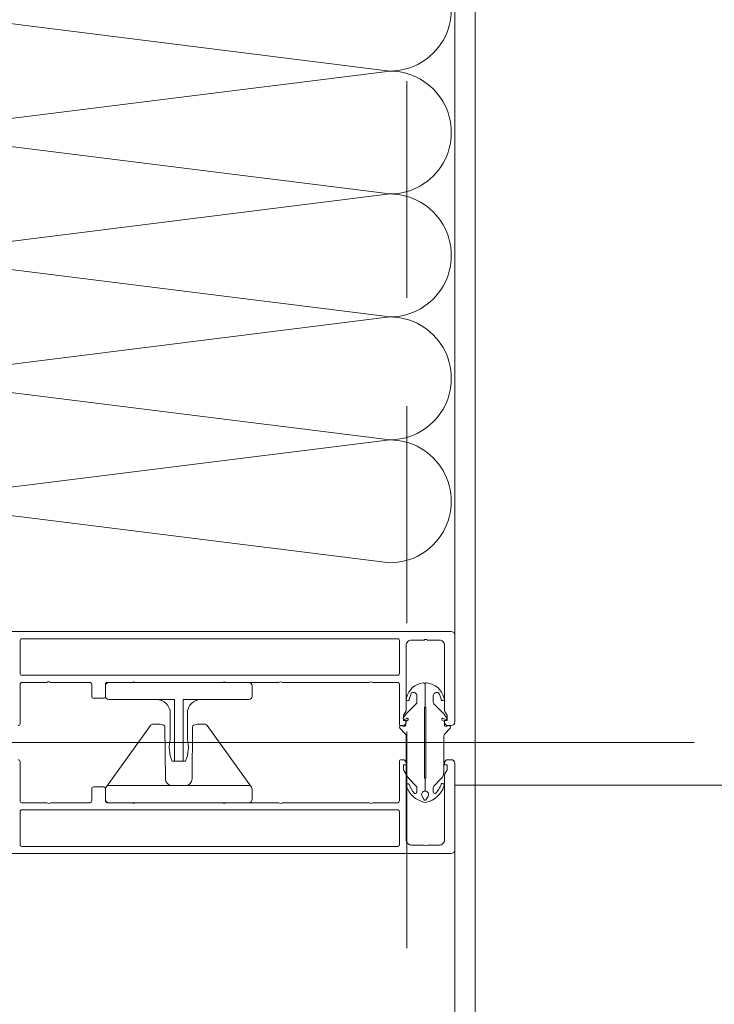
# Model space of a CAD drawing. Header units: millimetres. Extents: x 213386 to 459888, y 74252 to 208052.
# Tile 239 of 256: x 373143 to 373347, y 191731 to 192019. Entities that reach past the tile are written whole.
import ezdxf

# ---------------------------------------------------------------- set-up
doc = ezdxf.new("R2010")
doc.units = ezdxf.units.MM
doc.linetypes.add('ČÁRKOVANÁ', pattern=[19.05, 12.7, -6.35])
doc.layers.get('Defpoints').update_dxf_attribs({"color": 255, "lineweight": 0})
doc.layers.add('FASÁDA DETAILNÍ', color=255, linetype='Continuous', lineweight=0)
doc.layers.add('NOVA', color=255, linetype='Continuous', lineweight=0)
doc.styles.add('CS-ROMANS', font='romans.shx', dxfattribs={"width": 0.75, "oblique": 5})
doc.dimstyles.new('A_KÓTA_50', dxfattribs={"dimtxt": 110, "dimasz": 2, "dimexe": 100, "dimexo": 1500, "dimgap": 40, "dimtad": 1, "dimrnd": 1, "dimdsep": 46, "dimtxsty": 'CS-ROMANS', "dimblk": 'KOT_CARA20', "dimcen": 45, "dimse1": 1, "dimse2": 1, "dimclrd": 256, "dimclre": 256, "dimclrt": 256, "dimadec": 0, "dimazin": 0, "dimtfac": 1, "dimtix": 1, "dimtmove": 2, "dimatfit": 3, "dimldrblk": 'OBLIQUE', "dimfxl": 100, "dimtolj": 1, "dimarcsym": 0})

# ---------------------------------------------------------------- blocks, each defined once
blk = doc.blocks.new('*U4004')
for points in [[(1, 0, 0.414243), (1.1, 0.1), (1, 0.9, -1.0001), (1.2, 0.9), (1.1, 0.1, 0.414228), (1.2, 0, 0.414228)], [(1.2, 0, 0.414243), (1.3, 0.1), (1.2, 0.9, -1.0001), (1.4, 0.9), (1.3, 0.1, 0.414228), (1.4, 0, 0.414228)], [(1.4, 0, 0.414243), (1.5, 0.1), (1.4, 0.9, -1.0001), (1.6, 0.9), (1.5, 0.1, 0.414228), (1.6, 0, 0.414228)], [(1.6, 0, 0.414243), (1.7, 0.1), (1.6, 0.9, -1.0001), (1.8, 0.9), (1.7, 0.1, 0.414228), (1.8, 0, 0.414228)], [(1.8, 0, 0.414243), (1.9, 0.1), (1.8001, 0.9, -1.0001), (2, 0.9), (1.9001, 0.1, 0.414228), (2, 0, 0.414228)]]:
    blk.add_lwpolyline(points, format="xyb")
blk = doc.blocks.new('236134_0100_s_v')
for points in [[(22.8, -23), (22.8, -5), (42, -5, 0.414214), (43, -4), (43, -1, 0.414214), (42, 0), (1, 0, 0.414214), (0, -1), (0, -4, 0.414214), (1, -5), (20.2, -5), (20.2, -23)], [(15, -5, -0.414214), (19, -9), (19, -16.57, 0.165764), (19.53, -23), (23.47, -23, 0.165764), (24, -16.57), (24, -9, -0.414214), (28, -5)]]:
    blk.add_lwpolyline(points, format="xyb")
blk = doc.blocks.new('236134_0200_s_v')
for points in [[(19.58, 5, -0.41166), (17.58, 6.98), (17.45, 22.25, 0.344217), (17.07, 22.73), (16, 23), (14, 23, 0.240828), (13.19, 22.59), (0.19, 4.59)], [(23.42, 5, 0.41166), (25.42, 6.98), (25.55, 22.25, -0.344217), (25.93, 22.73), (27, 23), (29, 23, -0.240828), (29.81, 22.59), (42.81, 4.59)]]:
    blk.add_lwpolyline(points, format="xyb")
blk.add_lwpolyline([(42, 5), (1, 5, 0.414214), (0, 4), (0, 1, 0.414214), (1, 0), (42, 0, 0.414214), (43, 1), (43, 4, 0.414214)], format="xyb", close=True)
blk = doc.blocks.new('244748_a')
blk.add_lwpolyline([(8.32, -1.69, 0.082248), (6.34, -0.9, -1.09695), (6.94, -0.1, -0.315353), (11.26, -5.15, -0.480529), (10.87, -5.64), (4.27, -5.64), (4.08, -5.45), (-16.53, -5.45), (-16.72, -5.64), (-20.43, -5.64, 0.574019), (-21.93, -4.78), (-22.99, -5.4, 0.524827), (-22.99, -5.9), (-21.93, -6.52, 0.574021), (-20.43, -5.66), (-16.72, -5.66), (-16.53, -5.85), (4.08, -5.85), (4.27, -5.66), (10.87, -5.66, -0.480529), (11.26, -6.15, -0.326229), (6.88, -11.09, -1.09695), (6.28, -10.3, 0.081457), (8.32, -9.61, 0.599203), (7.48, -8.05), (5.52, -8.05, 0.198965), (5.17, -8.2), (2.22, -11.15), (0.93, -12.01, -0.738038), (0.51, -11.62), (0.87, -11, 1), (0.35, -10.7), (0, -11.3), (-0.98, -11.3, 0.619205), (-1.45, -12.06), (-1.28, -12.43, -0.808139), (-2.04, -13.04), (-3.63, -11.44, 0.198906), (-4.34, -11.15), (-14.99, -11.15, -0.198936), (-16.76, -10.42), (-18.98, -8.2, 0.198942), (-19.33, -8.05), (-20.67, -8.05, 0.500217), (-21.09, -8.73, 0.122037), (-18.5, -10.27, -1.093735), (-19.1, -11.07, -0.240768), (-23.7, -6.07, -0.106226), (-23.7, -5.23, -0.256232), (-19, -0.13, -1.093735), (-18.4, -0.92, 0.116856), (-21.09, -2.57, 0.500217), (-20.67, -3.25), (-19.33, -3.25, 0.198942), (-18.98, -3.1), (-16.75, -0.88, -0.198936), (-14.99, -0.15), (-4.34, -0.15, 0.198907), (-3.63, 0.14), (-2.04, 1.74, -0.808139), (-1.28, 1.13), (-1.45, 0.76, 0.619205), (-0.98, 0), (0, 0), (0.35, -0.6, 1), (0.87, -0.3), (0.51, 0.32, -0.738038), (0.93, 0.71), (2.22, -0.15), (5.17, -3.1, 0.198965), (5.52, -3.25), (7.48, -3.25, 0.599203)], format="xyb", close=True)
blk = doc.blocks.new('A$C29162560')
at = {"layer": 'FASÁDA DETAILNÍ'}
for p, q in [((-635.88, -10125), (-961.57, -10125)), ((-635.88, -10125), (-961.57, -10125)), ((-706, -10156.5), (-706, -12056.25))]:
    blk.add_line(p, q, dxfattribs=at)
at = {"layer": 'FASÁDA DETAILNÍ', "linetype": 'ČÁRKOVANÁ', "ltscale": 5}
blk.add_lwpolyline([(25420, -21520), (-720, -21520), (-720, 1720), (25420, 1720)], close=True, dxfattribs=at)
at = {"layer": 'FASÁDA DETAILNÍ'}
blk.add_lwpolyline([(25400, -21500), (-700, -21500), (-700, 1700), (25400, 1700)], close=True, dxfattribs=at)
blk.add_lwpolyline([(-706, -10093.5), (-706, -9706.5)], dxfattribs=at)
for points in [[(-833.8, -10120, 0.414214), (-833.3, -10119.5), (-833.3, -10107.9, -0.414214), (-832.8, -10107.4), (-825.4, -10107.4, -0.399985), (-824.4, -10107.4), (-812.8, -10107.4, -0.414214), (-812.3, -10107.9), (-812.3, -10111.5, 0.414214), (-811.8, -10112), (-808.8, -10112, 0.414214), (-808.3, -10111.5), (-808.3, -10107.9, -0.414214), (-807.8, -10107.4), (-800.5, -10107.4, -0.38324), (-799.5, -10107.4), (-774, -10107.4, -0.38324), (-773, -10107.4), (-757.5, -10107.4, -0.38324), (-756.5, -10107.4), (-731, -10107.4, -0.38324), (-730, -10107.4), (-722.7, -10107.4, -0.414214), (-722.2, -10107.9), (-722.2, -10119.5, 0.414214), (-721.7, -10120), (-721.2, -10120, 0.414214), (-720.2, -10119), (-720.2, -10118.5), (-721, -10118.5), (-721, -10117), (-720.33, -10115.85, 0.116937), (-720.2, -10115.35), (-720.2, -10096.49, -0.414232), (-718.7, -10094.99), (-714.99, -10094.99, -0.399985), (-713.99, -10094.99), (-710.5, -10094.99, -0.414232), (-709, -10096.49), (-709, -10115.35, 0.116937), (-708.87, -10115.85), (-708.2, -10117), (-708.2, -10118.5), (-709, -10118.5), (-709, -10119, 0.414214), (-708, -10120), (-707, -10120, 0.414214), (-706, -10119), (-706, -10093.5, 0.414214), (-707, -10092.5), (-707, -10092.5), (-855.5, -10092.5, 0.414214)], [(-833.8, -10120, 0.414214), (-833.3, -10119.5), (-833.3, -10107.9, -0.414214), (-832.8, -10107.4), (-825.4, -10107.4, -0.399985), (-824.4, -10107.4), (-812.8, -10107.4, -0.414214), (-812.3, -10107.9), (-812.3, -10111.5, 0.414214), (-811.8, -10112), (-808.8, -10112, 0.414214), (-808.3, -10111.5), (-808.3, -10107.9, -0.414214), (-807.8, -10107.4), (-800.5, -10107.4, -0.38324), (-799.5, -10107.4), (-774, -10107.4, -0.38324), (-773, -10107.4), (-757.5, -10107.4, -0.38324), (-756.5, -10107.4), (-731, -10107.4, -0.38324), (-730, -10107.4), (-722.7, -10107.4, -0.414214), (-722.2, -10107.9), (-722.2, -10119.5, 0.414214), (-721.7, -10120), (-721.2, -10120, 0.414214), (-720.2, -10119), (-720.2, -10118.5), (-721, -10118.5), (-721, -10117), (-720.33, -10115.85, 0.116937), (-720.2, -10115.35), (-720.2, -10096.49, -0.414232), (-718.7, -10094.99), (-714.99, -10094.99, -0.399985), (-713.99, -10094.99), (-710.5, -10094.99, -0.414232), (-709, -10096.49), (-709, -10115.35, 0.116937), (-708.87, -10115.85), (-708.2, -10117), (-708.2, -10118.5), (-709, -10118.5), (-709, -10119, 0.414214), (-708, -10120), (-707, -10120, 0.414214), (-706, -10119), (-706, -10093.5, 0.414214), (-707, -10092.5), (-707, -10092.5), (-855.5, -10092.5, 0.414214)], [(-833.8, -10130, -0.414214), (-833.3, -10130.5), (-833.3, -10142.1, 0.414214), (-832.8, -10142.6), (-825.4, -10142.6, 0.399985), (-824.4, -10142.6), (-812.8, -10142.6, 0.414214), (-812.3, -10142.1), (-812.3, -10138.5, -0.414214), (-811.8, -10138), (-808.8, -10138, -0.414214), (-808.3, -10138.5), (-808.3, -10142.1, 0.414214), (-807.8, -10142.6), (-800.5, -10142.6, 0.38324), (-799.5, -10142.6), (-774, -10142.6, 0.38324), (-773, -10142.6), (-757.5, -10142.6, 0.38324), (-756.5, -10142.6), (-731, -10142.6, 0.38324), (-730, -10142.6), (-722.7, -10142.6, 0.414214), (-722.2, -10142.1), (-722.2, -10130.5, -0.414214), (-721.7, -10130), (-721.2, -10130, -0.414214), (-720.2, -10131), (-720.2, -10131.5), (-721, -10131.5), (-721, -10133), (-720.33, -10134.15, -0.116937), (-720.2, -10134.65), (-720.2, -10153.51, 0.414232), (-718.7, -10155.01), (-714.99, -10155.01, 0.399985), (-713.99, -10155.01), (-710.5, -10155.01, 0.414232), (-709, -10153.51), (-709, -10134.65, -0.116937), (-708.87, -10134.15), (-708.2, -10133), (-708.2, -10131.5), (-709, -10131.5), (-709, -10131, -0.414214), (-708, -10130), (-707, -10130, -0.414214), (-706, -10131), (-706, -10156.5, -0.414214), (-707, -10157.5), (-707, -10157.5), (-855.5, -10157.5, -0.414214)], [(-833.8, -10130, -0.414214), (-833.3, -10130.5), (-833.3, -10142.1, 0.414214), (-832.8, -10142.6), (-825.4, -10142.6, 0.399985), (-824.4, -10142.6), (-812.8, -10142.6, 0.414214), (-812.3, -10142.1), (-812.3, -10138.5, -0.414214), (-811.8, -10138), (-808.8, -10138, -0.414214), (-808.3, -10138.5), (-808.3, -10142.1, 0.414214), (-807.8, -10142.6), (-800.5, -10142.6, 0.38324), (-799.5, -10142.6), (-774, -10142.6, 0.38324), (-773, -10142.6), (-757.5, -10142.6, 0.38324), (-756.5, -10142.6), (-731, -10142.6, 0.38324), (-730, -10142.6), (-722.7, -10142.6, 0.414214), (-722.2, -10142.1), (-722.2, -10130.5, -0.414214), (-721.7, -10130), (-721.2, -10130, -0.414214), (-720.2, -10131), (-720.2, -10131.5), (-721, -10131.5), (-721, -10133), (-720.33, -10134.15, -0.116937), (-720.2, -10134.65), (-720.2, -10153.51, 0.414232), (-718.7, -10155.01), (-714.99, -10155.01, 0.399985), (-713.99, -10155.01), (-710.5, -10155.01, 0.414232), (-709, -10153.51), (-709, -10134.65, -0.116937), (-708.87, -10134.15), (-708.2, -10133), (-708.2, -10131.5), (-709, -10131.5), (-709, -10131, -0.414214), (-708, -10130), (-707, -10130, -0.414214), (-706, -10131), (-706, -10156.5, -0.414214), (-707, -10157.5), (-707, -10157.5), (-855.5, -10157.5, -0.414214)]]:
    blk.add_lwpolyline(points, format="xyb", dxfattribs=at)
for points in [[(-832.8, -10094.6), (-722.7, -10094.6, -0.414214), (-722.2, -10095.1), (-722.2, -10104.8, -0.414214), (-722.7, -10105.3), (-832.8, -10105.3, -0.414214), (-833.3, -10104.8), (-833.3, -10095.1, -0.414214), (-832.8, -10094.6)], [(-832.8, -10094.6), (-722.7, -10094.6, -0.414214), (-722.2, -10095.1), (-722.2, -10104.8, -0.414214), (-722.7, -10105.3), (-832.8, -10105.3, -0.414214), (-833.3, -10104.8), (-833.3, -10095.1, -0.414214), (-832.8, -10094.6)], [(-832.8, -10155.4), (-722.7, -10155.4, 0.414214), (-722.2, -10154.9), (-722.2, -10145.2, 0.414214), (-722.7, -10144.7), (-832.8, -10144.7, 0.414214), (-833.3, -10145.2), (-833.3, -10154.9, 0.414214), (-832.8, -10155.4)], [(-832.8, -10155.4), (-722.7, -10155.4, 0.414214), (-722.2, -10154.9), (-722.2, -10145.2, 0.414214), (-722.7, -10144.7), (-832.8, -10144.7, 0.414214), (-833.3, -10145.2), (-833.3, -10154.9, 0.414214), (-832.8, -10155.4)]]:
    blk.add_lwpolyline(points, format="xyb", close=True, dxfattribs=at)
at = {"layer": 'FASÁDA DETAILNÍ', "xscale": 179.9999932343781, "yscale": 179.9999932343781, "zscale": 179.9999932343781, "rotation": 270}
blk.add_blockref('*U4004', (-887, -9712.33), dxfattribs=at)
blk.add_blockref('*U4004', (-887, -9712.33), dxfattribs=at)
at = {"layer": 'FASÁDA DETAILNÍ'}
for name, p in [('236134_0100_s_v', (-808.3, -10107.4)), ('236134_0100_s_v', (-808.3, -10107.4)), ('236134_0200_s_v', (-808.3, -10142.6)), ('236134_0200_s_v', (-808.3, -10142.6))]:
    blk.add_blockref(name, p, dxfattribs=at)
at = {"layer": 'FASÁDA DETAILNÍ', "xscale": -1, "rotation": 270}
blk.add_blockref('244748_a', (-709.04, -10118.78), dxfattribs=at)
blk.add_blockref('244748_a', (-709.04, -10118.78), dxfattribs=at)
blk = doc.blocks.new('KOT_CARA20')
for p, q in [((0, 20), (0, -20)), ((0, 0), (14.14, 14.14)), ((0, 0), (-14.14, -14.14))]:
    blk.add_line(p, q)
blk = doc.blocks.new('*D3950')
at = {"lineweight": -2, "transparency": 16777216}
blk.add_line((373745.55, 181384.15), (373745.55, 202680.15), dxfattribs=at)
at = {"layer": 'Defpoints', "color": 0, "transparency": 16777216}
for p in [(373428.86, 202682.15), (373745.55, 202682.15), (373010.82, 181382.15)]:
    blk.add_point(p, dxfattribs=at)
at = {"lineweight": -2, "transparency": 16777216, "xscale": 2, "yscale": 2, "zscale": 2}
for p, rotation in [((373745.55, 202682.15), 90), ((373745.55, 181382.15), 270)]:
    blk.add_blockref('KOT_CARA20', p, dxfattribs=dict(at, rotation=rotation))
at = {"transparency": 16777216, "insert": (373643.05, 192725.83), "char_height": 110, "attachment_point": 5, "rotation": 90, "style": 'CS-ROMANS'}
blk.add_mtext('\\A1;21300', dxfattribs=at)
blk = doc.blocks.new('_OBLIQUE')
at = {"color": 0, "linetype": 'ByBlock', "ltscale": 15}
blk.add_line((-0.5, -0.5), (0.5, 0.5), dxfattribs=at)

msp = doc.modelspace()

# ---------------------------------------------------------------- linework, layer by layer
at = {"layer": 'NOVA'}
msp.add_line((373576.638, 191794.654), (373270.638, 191794.654), dxfattribs=at)

# ---------------------------------------------------------------- block references
msp.add_blockref('A$C29162560', (373976.638, 201932.154), dxfattribs=at)

# ---------------------------------------------------------------- dimensions: what is measured, and where the dimension line sits
dim = msp.add_linear_dim(base=(373745.548, 202682.154), p1=(373010.825, 181382.154), p2=(373428.861, 202682.154), angle=90, dimstyle='A_KÓTA_50')
dim.commit()
dim.dimension.update_dxf_attribs({"geometry": '*D3950', "text_midpoint": (373643.048, 192725.83), "dimtype": 160})

doc.saveas('drawing.dxf')
